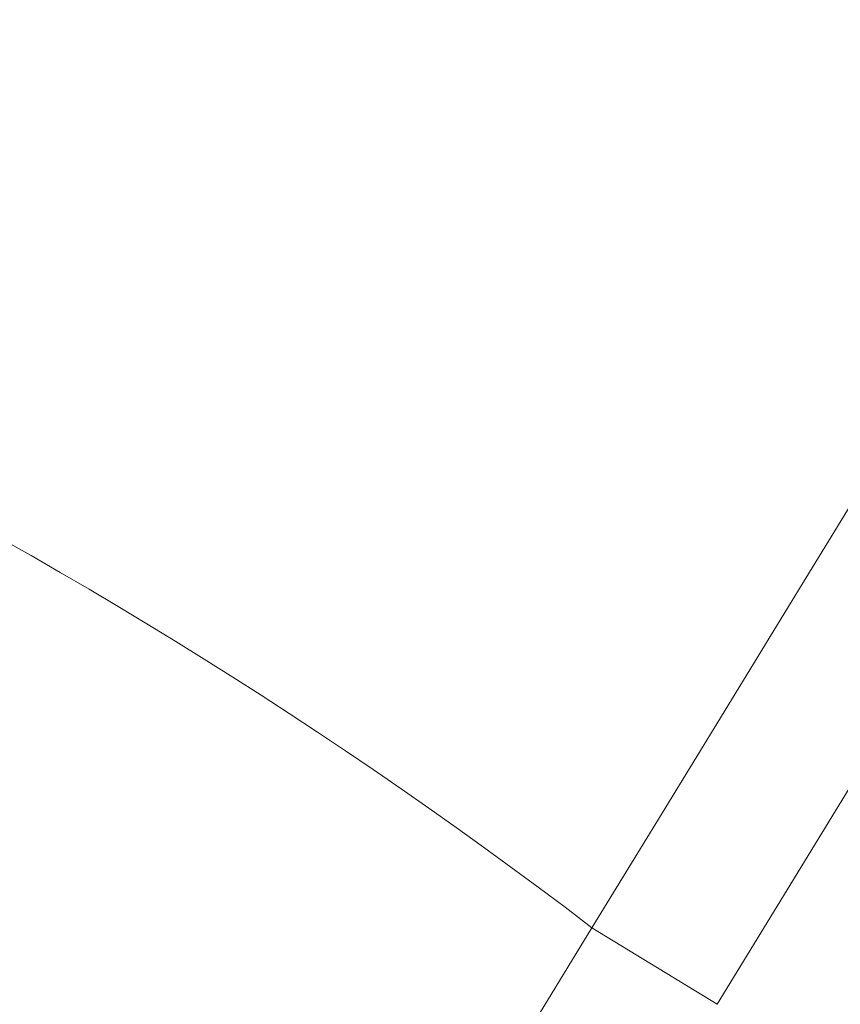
# Model space of a CAD drawing. Header units: millimetres. Extents: x 8 to 717, y 12 to 440.
# Tile 86 of 159: x 87.615 to 87.905, y 408.148 to 408.495. Entities that reach past the tile are written whole.
import ezdxf

# ---------------------------------------------------------------- set-up
doc = ezdxf.new("R2010")
doc.units = ezdxf.units.MM

msp = doc.modelspace()

# ---------------------------------------------------------------- linework, layer by layer
at = {"color": 252, "linetype": 'Continuous', "lineweight": 0}
for p, q in [((87.81714, 408.17473), (87.47175, 407.6111)), ((87.86134, 408.14769), (87.81714, 408.17473))]:
    msp.add_line(p, q, dxfattribs=at)
at = {"color": 252, "linetype": 'Continuous', "lineweight": 0, "flags": 128}
for points in [[(87.81714, 408.17473), (87.8419, 408.21516), (87.86638, 408.25514), (87.89049, 408.2945), (87.91411, 408.33308), (87.93716, 408.37073), (87.95954, 408.40728), (87.98117, 408.44259), (88.00194, 408.47652), (88.02179, 408.50893), (88.04062, 408.53968), (88.05836, 408.56865), (88.07494, 408.59573), (88.09028, 408.62079), (88.10434, 408.64375), (88.11704, 408.6645), (88.12835, 408.68296), (88.1382, 408.69906), (88.14657, 408.71272), (88.15341, 408.7239), (88.15871, 408.73255), (88.16243, 408.73863)], [(88.20611, 408.71189), (88.2024, 408.7058), (88.19711, 408.69714), (88.19028, 408.68595), (88.18192, 408.67228), (88.17209, 408.65617), (88.1608, 408.63769), (88.14811, 408.61693), (88.13408, 408.59396), (88.11876, 408.56888), (88.1022, 408.54179), (88.08449, 408.51281), (88.06569, 408.48204), (88.04587, 408.44961), (88.02513, 408.41567), (88.00353, 408.38034), (87.98118, 408.34377), (87.95817, 408.30611), (87.93457, 408.26751), (87.91051, 408.22813), (87.88606, 408.18814), (87.86133, 408.14768)]]:
    msp.add_lwpolyline(points, dxfattribs=at)
at = {"color": 252, "linetype": 'Continuous', "lineweight": 0}
for centre, radius, start, end in [((87.76989, 408.10262), 0.74739, 58.31763, 148.30431), ((86.73723, 406.76161), 1.77852, 52.61265, 77.11013)]:
    msp.add_arc(centre, radius, start, end, dxfattribs=at)

doc.saveas('drawing.dxf')
